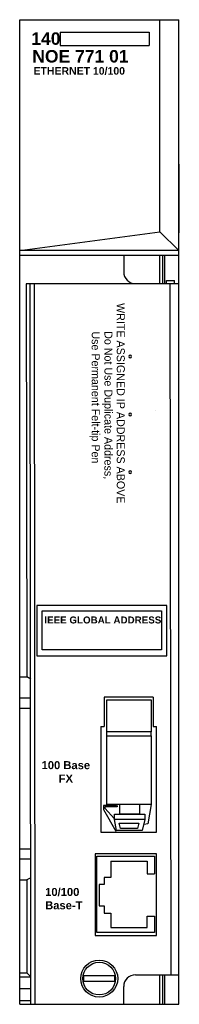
# Model space of a CAD drawing. Extents: x 9.38 to 10.97, y 3.58 to 13.42.
import ezdxf

# ---------------------------------------------------------------- set-up
doc = ezdxf.new("R2010")
doc.units = 0
doc.header["$LTSCALE"] = 1.21
doc.header["$MEASUREMENT"] = 0
doc.layers.get('0').update_dxf_attribs({"linetype": 'CONTINUOUS'})
doc.layers.add('TEXT', color=7, linetype='CONTINUOUS')
doc.styles.add('HELVETICA', font='H.SHX', dxfattribs={"height": 0.08})

# ---------------------------------------------------------------- blocks, each defined once
blk = doc.blocks.new('GLOBAL')
for points in [[(9.5149, 8.2005), (10.8149, 8.2005), (10.8149, 8.7005), (9.5149, 8.7005)], [(9.5681, 8.6471), (10.7601, 8.6471), (10.7601, 8.259), (9.5681, 8.259)]]:
    blk.add_lwpolyline(points, close=True)
at = {"insert": (9.5904, 8.5923), "char_height": 0.07, "width": 1.3, "attachment_point": 1}
blk.add_mtext('{\\fArial|b1|i0|c0|p34;IEEE GLOBAL ADDRESS}', dxfattribs=at)

msp = doc.modelspace()

# ---------------------------------------------------------------- linework, layer by layer
at = {"color": 7}
for p, q in [((9.3775, 3.5797), (9.3775, 13.4222)), ((9.3775, 13.4222), (10.9657, 13.4222)), ((10.7779, 11.3018), (10.7779, 13.4222)), ((10.9657, 3.5797), (10.9657, 13.4222)), ((9.7817, 13.2978), (10.6721, 13.2978)), ((9.7817, 13.2978), (9.7817, 13.1627)), ((10.6721, 13.2978), (10.6721, 13.1627)), ((9.7817, 13.1627), (10.6721, 13.1627)), ((10.9657, 11.9789), (10.9718, 11.9789)), ((10.9718, 11.29), (10.9718, 11.9789)), ((9.3775, 11.114), (10.7779, 11.3018)), ((10.7779, 11.3018), (10.9657, 11.114)), ((10.9657, 11.29), (10.9718, 11.29)), ((10.9657, 11.114), (9.3775, 11.114)), ((9.3775, 11.0699), (10.9657, 11.0699)), ((10.4165, 11.0699), (10.4165, 10.9022)), ((10.7787, 10.7841), (10.7787, 11.0699)), ((10.8082, 10.7841), (10.8082, 11.0699)), ((10.8279, 10.7841), (10.8279, 11.0699)), ((9.442, 10.7833), (9.4503, 6.8541)), ((10.8786, 10.7833), (9.442, 10.7833)), ((9.4897, 3.5797), (9.4814, 10.7833)), ((9.5208, 10.7833), (9.5291, 3.5797)), ((10.5346, 10.7841), (10.9657, 10.7841)), ((10.8444, 10.7841), (10.8444, 10.814)), ((10.8444, 10.814), (10.9239, 10.814)), ((10.8786, 10.7833), (10.8869, 3.875)), ((10.9239, 10.7841), (10.9239, 10.814)), ((9.3775, 6.8541), (9.4503, 6.8541)), ((9.4897, 6.8314), (9.4503, 6.8541)), ((9.3775, 6.6439), (9.4897, 6.6439)), ((9.3775, 6.5416), (9.4897, 6.5416)), ((9.3775, 5.1352), (9.4897, 5.1352)), ((9.3775, 5.0329), (9.4897, 5.0329)), ((9.4897, 4.8454), (9.4503, 4.8226)), ((9.3775, 4.8226), (9.4503, 4.8226)), ((9.4503, 4.8226), (9.4503, 3.8943)), ((9.3775, 3.8943), (9.4503, 3.8943)), ((9.3775, 3.8549), (9.4897, 3.8549)), ((9.4897, 3.8549), (9.4503, 3.8943)), ((10.3257, 3.8634), (10.0175, 3.8634)), ((10.5346, 3.875), (10.9657, 3.875)), ((10.7787, 3.5797), (10.7787, 3.875)), ((10.8082, 3.5797), (10.8082, 3.875)), ((10.8279, 3.5797), (10.8279, 3.875)), ((10.0175, 3.8102), (10.3257, 3.8102)), ((10.4165, 3.5797), (10.4165, 3.7569)), ((9.3775, 3.7368), (9.4897, 3.7368)), ((9.3775, 3.6191), (9.4897, 3.6191)), ((9.3775, 3.5797), (10.9657, 3.5797))]:
    msp.add_line(p, q, dxfattribs=at)
for points in [[(10.2205, 6.6516), (10.2205, 6.3564)], [(10.7112, 6.6516), (10.2205, 6.6516)], [(10.7112, 6.6516), (10.7112, 6.3564)], [(10.187, 6.3564), (10.187, 5.3014), (10.7436, 5.3014), (10.7436, 6.3564)], [(10.187, 6.3564), (10.2205, 6.3564)], [(10.2467, 6.2649), (10.2467, 6.3042)], [(10.6916, 6.2649), (10.6916, 6.3042)], [(10.7112, 6.3564), (10.7436, 6.3564)], [(10.3448, 5.5655), (10.214, 5.5655), (10.214, 5.5263), (10.3383, 5.3106)], [(10.3514, 5.5655), (10.3514, 5.5524), (10.2271, 5.5524), (10.2271, 5.5394), (10.3252, 5.4348)], [(10.5738, 5.5786), (10.5738, 5.4805), (10.3775, 5.4805), (10.3775, 5.5786)], [(10.6916, 5.5786), (10.6589, 5.3825), (10.6196, 5.376)], [(10.3252, 5.4805), (10.6261, 5.4805), (10.6261, 5.4282), (10.3252, 5.4282), (10.3252, 5.4805)], [(10.6261, 5.4282), (10.6, 5.3171), (10.3448, 5.3171), (10.3252, 5.4282)], [(10.371, 5.389), (10.5673, 5.389), (10.5542, 5.3367), (10.3841, 5.3367), (10.371, 5.389)], [(10.7243, 4.4608), (10.7243, 4.2974), (10.1486, 4.2974), (10.1486, 5.0622), (10.7243, 5.0622), (10.7243, 4.8827)], [(10.2874, 5.0099), (10.2874, 4.8482), (10.222, 4.8482), (10.222, 4.7766), (10.1697, 4.7766), (10.1697, 4.5645), (10.222, 4.5645), (10.2224, 4.4909), (10.2874, 4.4909), (10.2874, 4.3469), (10.6523, 4.3469), (10.6523, 4.4608), (10.7243, 4.4608)], [(10.2874, 5.0099), (10.6523, 5.0099), (10.6523, 4.8827), (10.7243, 4.8827)]]:
    msp.add_lwpolyline(points, dxfattribs=at)
for points in [[(10.6916, 6.3042), (10.2467, 6.3042), (10.2467, 6.6245), (10.6916, 6.6245)], [(10.6916, 5.5786), (10.2467, 5.5786), (10.2467, 6.2649), (10.6916, 6.2649)], [(10.1303, 4.2683), (10.7457, 4.2683), (10.7457, 5.0825), (10.1303, 5.0825)]]:
    msp.add_lwpolyline(points, close=True, dxfattribs=at)
for radius in [0.185, 0.1638]:
    msp.add_circle((10.1716, 3.8368), radius, dxfattribs=at)
for centre, radius, start, end in [((10.5346, 10.9022), 0.1181, 180, 270), ((10.1716, 3.8368), 0.1564, 170.2159, 189.7841), ((10.1716, 3.8368), 0.1564, 350.2159, 9.7841), ((10.5346, 3.7569), 0.1181, 90, 180)]:
    msp.add_arc(centre, radius, start, end, dxfattribs=at)
at = {"layer": 'TEXT', "color": 7, "const_width": 0.0000479}
for points in [[(10.4794, 10.5668), (10.4794, 10.1224, 0.414214), (10.5158, 10.086), (10.7168, 10.086, 0.414214), (10.7532, 10.1224), (10.7532, 10.5668, 0.414214), (10.7168, 10.6032), (10.5158, 10.6032, 0.414214)], [(10.4794, 9.9887), (10.4794, 9.5443, 0.414214), (10.5158, 9.5079), (10.7168, 9.5079, 0.414214), (10.7532, 9.5443), (10.7532, 9.9887, 0.414214), (10.7168, 10.0251), (10.5158, 10.0251, 0.414214)], [(10.4794, 9.4106), (10.4794, 8.9662, 0.414214), (10.5158, 8.9298), (10.7168, 8.9298, 0.414214), (10.7532, 8.9662), (10.7532, 9.4106, 0.414214), (10.7168, 9.447), (10.5158, 9.447, 0.414214)], [(10.4794, 8.8325), (10.4794, 8.3881, 0.414214), (10.5158, 8.3517), (10.7168, 8.3517, 0.414214), (10.7532, 8.3881), (10.7532, 8.8325, 0.414214), (10.7168, 8.8689), (10.5158, 8.8689, 0.414214)]]:
    msp.add_lwpolyline(points, format="xyb", close=True, dxfattribs=at)
at = {"layer": 'TEXT', "color": 7}
for points in [[(10.4816, 10.0693, 1), (10.4816, 10.0422, 1)], [(10.4816, 9.4902, 1), (10.4816, 9.4631, 1)], [(10.4816, 8.9128, 1), (10.4816, 8.8857, 1)]]:
    msp.add_lwpolyline(points, format="xyb", close=True, dxfattribs=at)

# ---------------------------------------------------------------- block references
msp.add_blockref('GLOBAL', (0.0337, -1.1357))

# ---------------------------------------------------------------- texts
at = {"color": 7, "attachment_point": 1}
for s, insert, char_height, width in [('{\\fArial|b1|i0|c0|p34;140}', (9.4935, 13.2958), 0.125, 0.2823), ('{\\fArial|b1|i0|c0|p34;NOE 771 01}', (9.5035, 13.119), 0.125, 1.125), ('{\\fArial|b1|i0|c0|p34;ETHERNET 10/100}', (9.5154, 12.9482), 0.075, 1.0528)]:
    msp.add_mtext(s, dxfattribs=dict(at, insert=insert, char_height=char_height, width=width))
at = {"color": 7, "char_height": 0.08, "width": 0.6239, "style": 'HELVETICA'}
for s, insert, attachment_point in [('{\\fArial|b1|i0|c0|p34;100 Base\\PFX}', (9.8384, 5.9036), 5), ('{\\fArial|b1|i0|c0|p34;10/100\\PBase-T}', (9.6317, 4.7428), 1)]:
    msp.add_mtext(s, dxfattribs=dict(at, insert=insert, attachment_point=attachment_point))
at = {"layer": 'TEXT', "color": 7, "style": 'HELVETICA'}
for s, p in [('WRITE ASSIGNED IP ADDRESS ABOVE', (10.3472, 10.5895)), ('Use Permanent Felt-tip Pen', (10.0972, 10.3065)), ('Do Not Use Duplicate Address,', (10.2243, 10.3094))]:
    msp.add_text(s, height=0.08, rotation=270, dxfattribs=at).set_placement(p)

doc.saveas('drawing.dxf')
